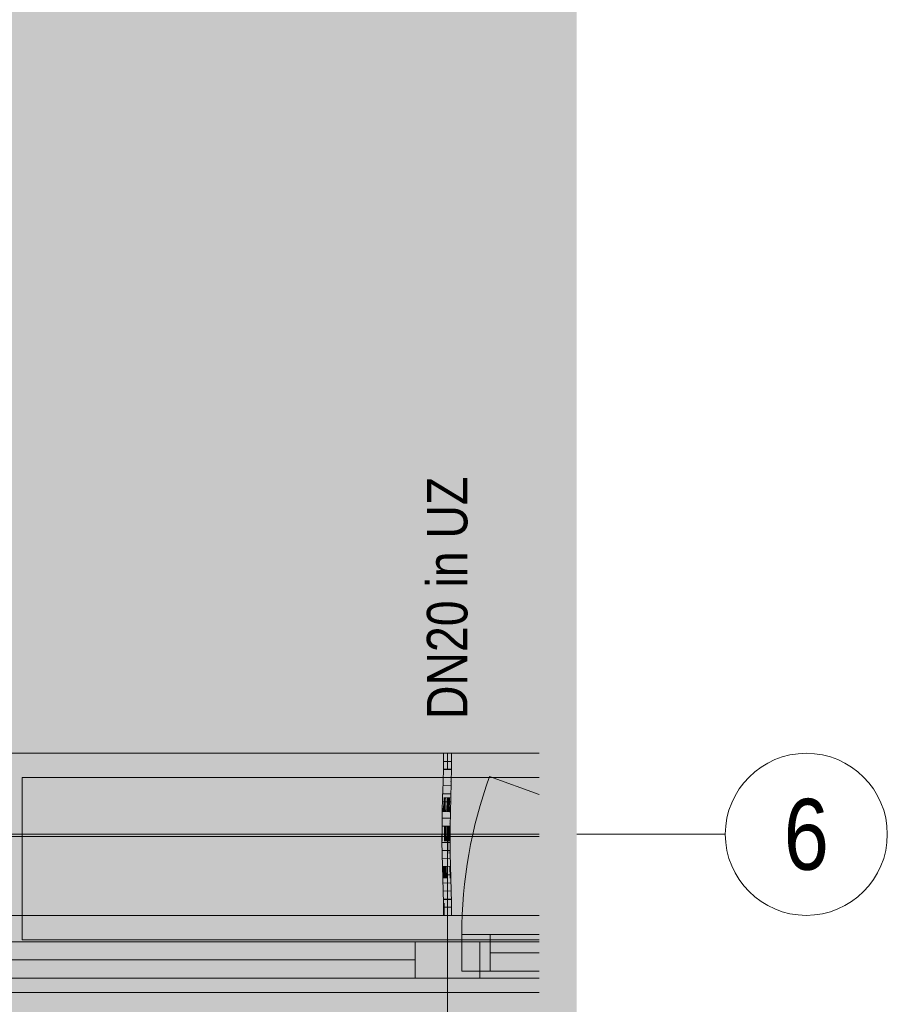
# Model space of a CAD drawing. Extents: x -620 to 300, y 62 to 1112.
# Tile 40 of 71: x 49 to 92, y 376 to 425. Entities that reach past the tile are written whole.
import ezdxf
from ezdxf.enums import TextEntityAlignment as Align
from ezdxf.lldxf.tags import DXFTag

# ---------------------------------------------------------------- set-up
doc = ezdxf.new("R2010")
doc.units = 0
doc.layers.get('0').update_dxf_attribs({"lineweight": 13})
for name, color, linetype, lineweight, true_color in [('30 -33 Aussenwände- 7 Fassade_ Elemente', 7, 'Continuous', 9, 0x00aacc), ('30 -35 Decken- 1 Konstruktion-Träger- Stahlbeton', 7, 'grob-A06GA1998I', 13, 0x33aa00), ('E_Leerrohr 20', 7, 'Continuous', 13, 0xcc0099), ('E_Leerrohr 20-Shading', 7, 'Continuous', 13, 0xcc0099), ('iwb_Layout BA_Markierung', 7, 'Continuous', 9, 0xbadcdc), ('iwb_Schraffur_Unterzug', 7, 'Continuous', 5, 0xffffcc)]:
    doc.layers.add(name, color=color, linetype=linetype, lineweight=lineweight, true_color=true_color)
for name, color, linetype, lineweight in [('70 -71 Achsen- 1 Gebäudeachsen', 7, 'STRICHPUNKT2-A06GA19A8I', 18), ('Detailelementbeschriftung', 7, 'Continuous', 9), ('iwb_Layout Achsbezeichung', 7, 'Continuous', 13)]:
    doc.layers.add(name, color=color, linetype=linetype, lineweight=lineweight)
doc.styles.get("Standard").update_dxf_attribs({"font": 'ARIALN.TTF'})
tags = doc.linetypes.add('grob-A06GA1998I', pattern=[14, 3, -8, 3]).pattern_tags.tags
tags[8:9] = [DXFTag(74, 4), DXFTag(75, 0), DXFTag(340, '0'), DXFTag(46, 0.0), DXFTag(50, 0.0), DXFTag(44, 0.0), DXFTag(45, 0.0)]
tags[6:7] = [DXFTag(74, 4), DXFTag(75, 0), DXFTag(340, '0'), DXFTag(46, 0.0), DXFTag(50, 0.0), DXFTag(44, 0.0), DXFTag(45, 0.0)]
tags[4:5] = [DXFTag(74, 4), DXFTag(75, 0), DXFTag(340, '0'), DXFTag(46, 0.0), DXFTag(50, 0.0), DXFTag(44, 0.0), DXFTag(45, 0.0)]
tags = doc.linetypes.add('STRICHPUNKT2', pattern=[12.7, 6.35, -3.175, 0, -3.175]).pattern_tags.tags
tags[10:11] = [DXFTag(74, 4), DXFTag(75, 0), DXFTag(340, '0'), DXFTag(46, 0.0), DXFTag(50, 0.0), DXFTag(44, 0.0), DXFTag(45, 0.0)]
tags[8:9] = [DXFTag(74, 4), DXFTag(75, 0), DXFTag(340, '0'), DXFTag(46, 0.0), DXFTag(50, 0.0), DXFTag(44, 0.0), DXFTag(45, 0.0)]
tags[6:7] = [DXFTag(74, 4), DXFTag(75, 0), DXFTag(340, '0'), DXFTag(46, 0.0), DXFTag(50, 0.0), DXFTag(44, 0.0), DXFTag(45, 0.0)]
tags[4:5] = [DXFTag(74, 4), DXFTag(75, 0), DXFTag(340, '0'), DXFTag(46, 0.0), DXFTag(50, 0.0), DXFTag(44, 0.0), DXFTag(45, 0.0)]
tags = doc.linetypes.add('STRICHPUNKT2-A06GA19A8I', pattern=[12.7, 6.35, -3.175, 0, -3.175]).pattern_tags.tags
tags[10:11] = [DXFTag(74, 4), DXFTag(75, 0), DXFTag(340, '0'), DXFTag(46, 0.0), DXFTag(50, 0.0), DXFTag(44, 0.0), DXFTag(45, 0.0)]
tags[8:9] = [DXFTag(74, 4), DXFTag(75, 0), DXFTag(340, '0'), DXFTag(46, 0.0), DXFTag(50, 0.0), DXFTag(44, 0.0), DXFTag(45, 0.0)]
tags[6:7] = [DXFTag(74, 4), DXFTag(75, 0), DXFTag(340, '0'), DXFTag(46, 0.0), DXFTag(50, 0.0), DXFTag(44, 0.0), DXFTag(45, 0.0)]
tags[4:5] = [DXFTag(74, 4), DXFTag(75, 0), DXFTag(340, '0'), DXFTag(46, 0.0), DXFTag(50, 0.0), DXFTag(44, 0.0), DXFTag(45, 0.0)]

# ---------------------------------------------------------------- blocks, each defined once
blk = doc.blocks.new('Shading-A06GA14Z8I', base_point=(70.198, 384.988))
at = {"layer": 'E_Leerrohr 20-Shading', "color": 224, "true_color": 0x8d0069}
for points in [[(69.981, 388.614), (69.923, 388.614), (69.975, 387.891), (69.916, 387.892)], [(70.278, 388.614), (70.264, 388.614), (70.27, 387.886), (70.258, 387.887)], [(70.278, 388.614), (70.27, 387.886), (70.299, 388.614), (70.288, 387.886)], [(70.299, 388.614), (70.288, 387.886), (70.309, 388.614), (70.297, 387.886)], [(70.297, 387.886), (70.312, 387.886), (70.309, 388.614), (70.323, 388.614)], [(70.312, 387.886), (70.316, 387.886), (70.323, 388.614)], [(69.975, 387.891), (69.916, 387.892), (69.958, 387.167), (69.901, 387.169)], [(69.96, 387.167), (69.975, 387.891), (69.958, 387.167)], [(70.27, 387.886), (70.258, 387.887), (70.25, 387.16), (70.242, 387.16)], [(70.288, 387.886), (70.251, 387.16), (70.266, 387.16)], [(70.288, 387.886), (70.27, 387.886), (70.251, 387.16), (70.266, 387.75)], [(70.288, 387.886), (70.266, 387.16), (70.297, 387.886), (70.274, 387.16)], [(70.274, 387.16), (70.286, 387.159), (70.297, 387.886), (70.312, 387.886)], [(70.286, 387.159), (70.301, 387.159), (70.312, 387.886), (70.316, 387.886)], [(70.266, 387.75), (70.25, 387.16), (70.251, 387.16)], [(69.958, 387.167), (69.901, 387.169), (69.935, 386.443), (69.881, 386.444)], [(69.935, 386.443), (69.939, 386.443), (69.958, 387.167), (69.96, 387.167)], [(69.939, 386.443), (69.94, 386.443), (69.96, 387.167)], [(70.25, 387.16), (70.242, 387.16), (70.225, 386.435), (70.223, 386.435)], [(70.251, 387.16), (70.25, 387.16), (70.228, 386.435), (70.225, 386.435)], [(70.266, 387.16), (70.251, 387.16), (70.239, 386.435), (70.228, 386.435)], [(70.266, 387.16), (70.239, 386.435), (70.274, 387.16), (70.246, 386.435)], [(70.246, 386.435), (70.252, 386.435), (70.274, 387.16), (70.286, 387.159)], [(70.252, 386.435), (70.281, 386.434), (70.286, 387.159), (70.301, 387.159)], [(69.862, 385.719), (69.927, 386.169), (69.881, 386.444), (69.935, 386.443)], [(69.935, 386.443), (69.927, 386.169), (69.939, 386.443), (69.933, 386.207)], [(69.933, 386.207), (69.934, 386.217), (69.939, 386.443), (69.94, 386.443)], [(70.225, 386.435), (70.223, 386.435), (70.216, 386.174)], [(70.239, 386.435), (70.228, 386.435), (70.226, 386.074), (70.219, 386.141)], [(70.219, 386.141), (70.228, 386.435), (70.22, 386.302), (70.225, 386.435)], [(70.239, 386.435), (70.226, 386.074), (70.246, 386.435), (70.23, 386.029)], [(70.23, 386.029), (70.233, 386.004), (70.246, 386.435), (70.252, 386.435)], [(70.233, 386.004), (70.262, 385.71), (70.252, 386.435), (70.281, 386.434)], [(69.912, 385.718), (69.917, 385.848), (69.862, 385.719), (69.927, 386.169)], [(69.921, 385.718), (69.934, 386.217), (69.912, 385.718)], [(69.927, 386.169), (69.917, 385.848), (69.933, 386.207), (69.931, 386.153)], [(69.931, 386.153), (69.934, 386.217), (69.933, 386.207)], [(70.216, 386.168), (70.216, 386.174), (70.204, 385.711)], [(70.206, 385.711), (70.219, 386.141), (70.204, 385.711), (70.216, 386.168)], [(70.226, 386.074), (70.219, 386.141), (70.213, 385.711), (70.206, 385.711)], [(70.226, 386.074), (70.213, 385.711), (70.23, 386.029), (70.218, 385.711)], [(70.219, 386.141), (70.22, 386.302), (70.216, 386.168)], [(70.22, 386.302), (70.216, 386.174), (70.216, 386.168)], [(70.218, 385.711), (70.22, 385.711), (70.23, 386.029), (70.233, 386.004)], [(70.22, 385.711), (70.262, 385.71), (70.233, 386.004)], [(69.912, 385.718), (69.862, 385.719), (69.888, 384.991), (69.849, 384.992)], [(69.907, 384.991), (69.921, 385.718), (69.888, 384.991), (69.912, 385.718)], [(70.193, 384.988), (70.213, 385.711), (70.19, 384.988), (70.206, 385.711)], [(70.206, 385.711), (70.204, 385.711), (70.19, 384.988)], [(70.193, 384.988), (70.197, 384.988), (70.218, 385.711), (70.207, 385.316)], [(70.193, 384.988), (70.218, 385.711), (70.213, 385.711)], [(70.198, 384.988), (70.249, 384.987), (70.22, 385.711), (70.262, 385.71)], [(70.198, 384.988), (70.22, 385.711), (70.207, 385.316)], [(70.207, 385.316), (70.22, 385.711), (70.218, 385.711)], [(69.886, 384.63), (69.888, 384.991), (69.847, 384.631), (69.849, 384.992)], [(69.904, 384.264), (69.907, 384.991), (69.883, 384.264), (69.888, 384.991)], [(70.193, 384.988), (70.19, 384.988), (70.188, 384.463)], [(70.197, 384.988), (70.19, 384.625), (70.191, 384.625)], [(70.197, 384.988), (70.193, 384.988), (70.19, 384.625), (70.192, 384.841)], [(70.193, 384.625), (70.197, 384.988), (70.191, 384.625)], [(70.194, 384.698), (70.197, 384.988), (70.194, 384.625), (70.193, 384.625)], [(70.198, 384.988), (70.194, 384.625), (70.249, 384.987), (70.247, 384.624)], [(70.194, 384.698), (70.194, 384.625), (70.198, 384.988), (70.194, 384.625)], [(70.198, 384.988), (70.197, 384.988), (70.194, 384.698)], [(70.197, 384.988), (70.198, 384.988), (70.207, 385.316)], [(69.883, 384.264), (69.886, 384.63), (69.846, 384.264), (69.847, 384.631)], [(70.188, 384.463), (70.187, 384.265), (70.188, 384.434)], [(70.187, 384.265), (70.19, 384.265), (70.188, 384.434), (70.19, 384.325)], [(70.192, 384.841), (70.188, 384.463), (70.189, 384.545)], [(70.19, 384.325), (70.189, 384.545), (70.188, 384.434)], [(70.189, 384.545), (70.188, 384.463), (70.188, 384.434)], [(70.19, 384.625), (70.189, 384.545), (70.191, 384.625)], [(70.19, 384.325), (70.193, 384.625), (70.189, 384.545), (70.191, 384.625)], [(70.194, 384.625), (70.19, 384.325), (70.194, 384.625), (70.191, 384.265)], [(70.193, 384.625), (70.19, 384.325), (70.194, 384.625)], [(70.194, 384.625), (70.191, 384.265), (70.194, 384.625)], [(70.194, 384.625), (70.191, 384.265), (70.247, 384.624), (70.246, 384.266)], [(70.194, 384.698), (70.194, 384.625), (70.194, 384.625)], [(69.883, 384.264), (69.846, 384.264), (69.897, 383.653), (69.854, 383.653)], [(69.912, 383.654), (69.904, 384.264), (69.897, 383.653), (69.883, 384.264)], [(70.19, 384.265), (70.191, 384.265), (70.19, 384.325)], [(70.205, 383.659), (70.191, 384.265), (70.195, 383.659), (70.19, 384.265)], [(70.253, 383.66), (70.246, 384.266), (70.205, 383.659), (70.191, 384.265)], [(69.897, 383.653), (69.854, 383.653), (69.922, 383.044), (69.868, 383.042)], [(69.927, 383.044), (69.912, 383.654), (69.922, 383.044), (69.897, 383.653)], [(70.205, 383.659), (70.195, 383.659), (70.23, 383.052), (70.21, 383.052)], [(70.268, 383.053), (70.253, 383.66), (70.23, 383.052), (70.205, 383.659)], [(69.868, 383.042), (69.89, 382.875), (69.922, 383.044), (69.931, 382.875)], [(69.89, 382.875), (69.868, 383.042), (69.873, 382.875)], [(69.934, 382.806), (69.927, 383.044), (69.922, 383.044)], [(70.239, 382.878), (70.23, 383.052), (70.215, 382.877), (70.21, 383.052)], [(70.273, 382.878), (70.268, 383.053), (70.239, 382.878), (70.23, 383.052)], [(69.887, 382.434), (69.945, 382.435), (69.873, 382.875), (69.89, 382.875)], [(69.89, 382.875), (69.945, 382.435), (69.931, 382.875), (69.934, 382.806)], [(70.261, 382.445), (70.239, 382.878), (70.228, 382.444), (70.215, 382.877)], [(70.261, 382.445), (70.286, 382.445), (70.239, 382.878), (70.273, 382.878)], [(69.945, 382.435), (69.887, 382.434), (69.963, 381.827), (69.904, 381.826)], [(70.261, 382.445), (70.228, 382.444), (70.291, 381.836), (70.245, 381.834)], [(70.304, 381.836), (70.286, 382.445), (70.291, 381.836), (70.261, 382.445)], [(69.963, 381.827), (69.904, 381.826), (69.975, 381.22), (69.917, 381.219)], [(69.976, 381.22), (69.963, 381.827), (69.975, 381.22), (69.963, 381.827)], [(70.291, 381.836), (70.245, 381.834), (70.314, 381.225), (70.259, 381.224)], [(70.317, 381.225), (70.304, 381.836), (70.314, 381.225), (70.291, 381.836)], [(69.975, 381.22), (69.917, 381.219), (69.977, 380.614), (69.923, 380.614)], [(69.981, 380.614), (69.976, 381.22), (69.977, 380.614), (69.975, 381.22)], [(70.323, 380.614), (70.314, 381.225), (70.264, 380.614), (70.259, 381.224)], [(70.323, 380.614), (70.317, 381.225), (70.314, 381.225)]]:
    blk.add_solid(points, dxfattribs=at)
at = {"layer": 'E_Leerrohr 20-Shading', "color": 222, "true_color": 0xc40093}
for points in [[(70.088, 388.614), (69.981, 388.614), (70.088, 387.889), (69.975, 387.891)], [(70.116, 387.889), (70.123, 388.614), (70.088, 387.889), (70.088, 388.614)], [(70.123, 388.614), (70.116, 387.889), (70.121, 387.889)], [(70.121, 387.889), (70.127, 387.889), (70.123, 388.614)], [(70.127, 387.889), (70.258, 387.887), (70.123, 388.614), (70.264, 388.614)], [(70.02, 387.89), (69.975, 387.891), (70.023, 387.166), (69.96, 387.167)], [(70.083, 387.164), (70.088, 387.889), (70.023, 387.166), (70.02, 387.89)], [(70.101, 387.164), (70.116, 387.889), (70.083, 387.164), (70.088, 387.889)], [(70.116, 387.889), (70.101, 387.164), (70.106, 387.164)], [(70.116, 387.164), (70.121, 387.889), (70.106, 387.164), (70.116, 387.889)], [(70.116, 387.164), (70.138, 387.163), (70.121, 387.889), (70.127, 387.889)], [(70.138, 387.163), (70.242, 387.16), (70.127, 387.889), (70.258, 387.887)], [(70.023, 387.166), (69.96, 387.167), (70.024, 386.441), (69.94, 386.443)], [(70.024, 386.441), (70.068, 386.439), (70.023, 387.166), (70.08, 387.164)], [(70.068, 386.439), (70.077, 386.439), (70.08, 387.164), (70.083, 387.164)], [(70.081, 386.439), (70.101, 387.164), (70.077, 386.439), (70.083, 387.164)], [(70.116, 387.164), (70.101, 387.164), (70.111, 386.438), (70.081, 386.439)], [(70.111, 386.438), (70.152, 386.437), (70.116, 387.164), (70.138, 387.163)], [(70.152, 386.437), (70.223, 386.435), (70.138, 387.163), (70.242, 387.16)], [(69.94, 386.443), (69.934, 386.217), (70.024, 386.441), (70.025, 386.358)], [(70.025, 386.358), (69.934, 386.217), (70.025, 385.859)], [(70.024, 386.441), (70.025, 386.358), (70.068, 386.439), (70.068, 386.426)], [(70.068, 386.426), (70.025, 386.358), (70.057, 385.734), (70.025, 385.859)], [(70.062, 385.714), (70.077, 386.439), (70.057, 385.734), (70.068, 386.426)], [(70.077, 386.439), (70.062, 385.714), (70.074, 386.175)], [(70.068, 386.426), (70.077, 386.439), (70.068, 386.439)], [(70.074, 386.175), (70.081, 386.439), (70.077, 386.439)], [(70.109, 386.175), (70.111, 386.438), (70.074, 386.175), (70.081, 386.439)], [(70.109, 386.175), (70.157, 386.174), (70.111, 386.438), (70.152, 386.437)], [(70.157, 386.174), (70.216, 386.174), (70.152, 386.437), (70.223, 386.435)], [(69.934, 386.217), (69.921, 385.718), (69.943, 385.717)], [(69.943, 385.717), (70.026, 385.715), (69.934, 386.217), (70.025, 385.859)], [(70.074, 386.175), (70.062, 385.714), (70.077, 386.175), (70.066, 385.714)], [(70.066, 385.714), (70.08, 385.714), (70.077, 386.175), (70.088, 386.175)], [(70.08, 385.714), (70.105, 385.713), (70.088, 386.175), (70.109, 386.175)], [(70.109, 386.175), (70.105, 385.713), (70.157, 386.174), (70.165, 385.712)], [(70.165, 385.712), (70.204, 385.711), (70.157, 386.174), (70.216, 386.174)], [(69.943, 385.717), (69.921, 385.718), (69.953, 384.991), (69.907, 384.991)], [(69.953, 384.991), (70.03, 384.99), (69.943, 385.717), (70.026, 385.715)], [(70.025, 385.859), (70.026, 385.715), (70.057, 385.734), (70.057, 385.714)], [(70.026, 385.715), (70.03, 384.99), (70.057, 385.714), (70.049, 384.99)], [(70.049, 384.99), (70.062, 385.714), (70.057, 385.714)], [(70.066, 385.714), (70.062, 385.714), (70.052, 384.99), (70.049, 384.99)], [(70.07, 384.989), (70.08, 385.714), (70.052, 384.99), (70.066, 385.714)], [(70.057, 385.714), (70.062, 385.714), (70.057, 385.734)], [(70.101, 384.989), (70.105, 385.713), (70.07, 384.989), (70.08, 385.714)], [(70.101, 384.989), (70.175, 384.988), (70.105, 385.713), (70.165, 385.712)], [(70.175, 384.988), (70.19, 384.988), (70.165, 385.712), (70.204, 385.711)], [(69.953, 384.991), (69.907, 384.991), (69.955, 384.265), (69.904, 384.264)], [(69.953, 384.991), (69.954, 384.629), (70.03, 384.99), (70.034, 384.628)], [(70.03, 384.99), (70.034, 384.628), (70.049, 384.99), (70.047, 384.628)], [(70.065, 384.265), (70.07, 384.989), (70.047, 384.628), (70.052, 384.99)], [(70.052, 384.99), (70.049, 384.99), (70.047, 384.628)], [(70.1, 384.462), (70.101, 384.989), (70.067, 384.461), (70.07, 384.989)], [(70.101, 384.989), (70.1, 384.462), (70.175, 384.988), (70.176, 384.463)], [(70.175, 384.988), (70.176, 384.463), (70.19, 384.988), (70.188, 384.463)], [(69.954, 384.629), (69.955, 384.265), (70.034, 384.628), (70.039, 384.265)], [(70.038, 384.628), (70.034, 384.628), (70.042, 384.265), (70.039, 384.265)], [(70.047, 384.628), (70.038, 384.628), (70.046, 384.265), (70.042, 384.265)], [(70.065, 384.265), (70.047, 384.628), (70.046, 384.265)], [(70.065, 384.265), (70.1, 384.265), (70.067, 384.461), (70.1, 384.462)], [(70.176, 384.463), (70.1, 384.462), (70.175, 384.265), (70.1, 384.265)], [(70.176, 384.463), (70.175, 384.265), (70.177, 384.369)], [(70.176, 384.463), (70.177, 384.265), (70.188, 384.463), (70.187, 384.265)], [(69.955, 384.265), (69.904, 384.264), (69.95, 383.654), (69.912, 383.654)], [(69.95, 383.654), (70.052, 383.656), (69.955, 384.265), (70.039, 384.265)], [(70.039, 384.265), (70.052, 383.656), (70.042, 384.265), (70.053, 383.656)], [(70.053, 383.656), (70.046, 384.265), (70.042, 384.265)], [(70.065, 384.265), (70.046, 384.265), (70.067, 383.657), (70.053, 383.656)], [(70.102, 383.657), (70.1, 384.265), (70.067, 383.657), (70.065, 384.265)], [(70.1, 384.265), (70.102, 383.657), (70.175, 384.265), (70.159, 383.658)], [(70.159, 383.658), (70.172, 383.659), (70.175, 384.265), (70.177, 384.265)], [(70.172, 383.659), (70.195, 383.659), (70.177, 384.265), (70.187, 384.265)], [(70.175, 384.265), (70.177, 384.265), (70.177, 384.369)], [(69.95, 383.654), (69.912, 383.654), (69.939, 383.044), (69.927, 383.044)], [(69.939, 383.044), (70.068, 383.048), (69.95, 383.654), (70.052, 383.656)], [(70.068, 383.048), (70.053, 383.656), (70.052, 383.656)], [(70.067, 383.657), (70.053, 383.656), (70.072, 383.048), (70.068, 383.048)], [(70.107, 383.049), (70.102, 383.657), (70.072, 383.048), (70.067, 383.657)], [(70.107, 383.049), (70.161, 383.05), (70.102, 383.657), (70.172, 383.659)], [(70.161, 383.05), (70.21, 383.052), (70.172, 383.659), (70.195, 383.659)], [(69.939, 383.044), (69.927, 383.044), (69.934, 382.806)], [(70.073, 382.877), (70.068, 383.048), (69.936, 382.875), (69.939, 383.044)], [(70.072, 383.048), (70.068, 383.048), (70.073, 382.877)], [(70.112, 382.44), (70.107, 383.049), (70.073, 382.877), (70.072, 383.048)], [(70.112, 382.44), (70.148, 382.441), (70.107, 383.049), (70.161, 383.05)], [(70.148, 382.441), (70.228, 382.444), (70.161, 383.05), (70.21, 383.052)], [(69.934, 382.806), (70.086, 382.439), (69.936, 382.875), (70.073, 382.877)], [(70.086, 382.439), (69.934, 382.806), (69.945, 382.435)], [(70.112, 382.44), (70.073, 382.877), (70.086, 382.439)], [(70.086, 382.439), (69.945, 382.435), (70.104, 381.831), (69.963, 381.827)], [(70.112, 382.44), (70.086, 382.439), (70.117, 381.831), (70.104, 381.831)], [(70.117, 381.831), (70.136, 381.832), (70.112, 382.44), (70.148, 382.441)], [(70.136, 381.832), (70.245, 381.834), (70.148, 382.441), (70.228, 382.444)], [(69.972, 381.828), (69.963, 381.827), (69.976, 381.22)], [(70.117, 381.222), (70.104, 381.831), (69.976, 381.22), (69.972, 381.828)], [(70.117, 381.831), (70.104, 381.831), (70.121, 381.222), (70.117, 381.222)], [(70.121, 381.222), (70.126, 381.222), (70.117, 381.831), (70.136, 381.832)], [(70.126, 381.222), (70.259, 381.224), (70.136, 381.832), (70.245, 381.834)], [(70.117, 381.222), (69.976, 381.22), (70.123, 380.614), (69.981, 380.614)], [(70.121, 381.222), (70.117, 381.222), (70.123, 380.614)], [(70.264, 380.614), (70.259, 381.224), (70.123, 380.614), (70.121, 381.222)]]:
    blk.add_solid(points, dxfattribs=at)
blk = doc.blocks.new('Shading-A06GA1518I', base_point=(70.167, 387.826))
at = {"layer": 'E_Leerrohr 20-Shading', "color": 224, "true_color": 0xae0082}
for points in [[(69.793, 388.614), (70.123, 388.614), (69.793, 388.626), (70.123, 388.626)], [(69.923, 387.826), (70.123, 387.826), (69.923, 388.614), (70.123, 388.614)], [(70.123, 388.626), (70.123, 388.614), (70.188, 388.626), (70.188, 388.614)], [(70.123, 388.614), (70.123, 387.826), (70.172, 388.614), (70.167, 387.826)], [(70.167, 387.826), (70.323, 387.826), (70.172, 388.614), (70.323, 388.614)], [(70.333, 388.626), (70.188, 388.626), (70.333, 388.614), (70.188, 388.614)], [(70.394, 388.626), (70.333, 388.626), (70.394, 388.614), (70.333, 388.614)], [(70.394, 388.614), (70.453, 388.614), (70.394, 388.626), (70.453, 388.626)]]:
    blk.add_solid(points, dxfattribs=at)
blk = doc.blocks.new('Shading-A06GA1538I', base_point=(70.323, 380.614))
at = {"layer": 'E_Leerrohr 20-Shading', "color": 224, "true_color": 0xae0082}
for points in [[(70.123, 381.402), (69.923, 381.402), (70.123, 380.614), (69.923, 380.614)], [(70.323, 380.614), (70.323, 381.402), (70.123, 380.614), (70.127, 381.402)], [(70.127, 381.402), (70.123, 381.402), (70.123, 380.614)], [(70.123, 380.614), (69.793, 380.614), (70.123, 380.602), (69.793, 380.602)], [(70.188, 380.614), (70.123, 380.614), (70.188, 380.602), (70.123, 380.602)], [(70.188, 380.602), (70.344, 380.602), (70.188, 380.614), (70.345, 380.614)], [(70.344, 380.602), (70.453, 380.602), (70.345, 380.614), (70.453, 380.614)]]:
    blk.add_solid(points, dxfattribs=at)
blk = doc.blocks.new('Polygon-A06GA1938I')
at = {"color": 0, "linetype": 'ByBlock', "lineweight": -2, "ltscale": 0.13}
blk.add_solid([(41.663, 86.61), (41.495, 1083.814), (76.501, 86.518), (76.501, 1083.814)], dxfattribs=at)
blk = doc.blocks.new('Referenz-A06GA19C8I')
at = {"layer": '30 -33 Aussenwände- 7 Fassade_ Elemente', "color": 0, "linetype": 'Continuous', "lineweight": -2, "ltscale": 0.13}
for p, q in [((74.639, 388.614), (43.324, 388.614)), ((70.824, 377.864), (70.824, 379.664)), ((70.824, 379.664), (72.224, 379.664)), ((70.824, 377.864), (70.824, 379.664)), ((70.824, 379.664), (74.639, 379.664)), ((72.224, 379.664), (72.224, 377.864)), ((45.724, 379.314), (70.124, 379.314)), ((68.524, 377.514), (68.524, 379.314)), ((68.524, 379.314), (70.124, 379.314)), ((70.124, 379.314), (70.124, 377.514)), ((70.124, 379.314), (74.639, 379.314)), ((70.124, 377.514), (70.124, 379.314)), ((70.124, 379.314), (71.724, 379.314)), ((71.724, 379.314), (71.724, 377.514)), ((72.224, 378.764), (74.639, 378.764)), ((68.524, 378.414), (47.524, 378.414)), ((72.224, 377.864), (70.824, 377.864)), ((74.639, 377.864), (70.824, 377.864)), ((70.124, 377.514), (45.724, 377.514)), ((70.124, 377.514), (68.524, 377.514)), ((74.639, 377.514), (70.124, 377.514)), ((71.724, 377.514), (70.124, 377.514)), ((74.639, 376.814), (31.024, 376.814))]:
    blk.add_line(p, q, dxfattribs=at)
at = {"layer": '30 -33 Aussenwände- 7 Fassade_ Elemente', "color": 0, "linetype": 'grob-A06GA1998I', "lineweight": -2, "ltscale": 0.13}
for p, q in [((49.124, 387.414), (74.639, 387.414)), ((49.124, 379.414), (49.124, 387.414)), ((74.639, 386.574), (72.199, 387.462)), ((74.639, 379.414), (49.124, 379.414))]:
    blk.add_line(p, q, dxfattribs=at)
at = {"layer": '30 -33 Aussenwände- 7 Fassade_ Elemente', "color": 0, "lineweight": -2}
for p, q in [((70.124, 384.514), (45.924, 384.514)), ((70.124, 379.314), (70.124, 384.514)), ((74.639, 384.514), (70.124, 384.514)), ((70.824, 379.664), (70.824, 377.864)), ((70.824, 379.664), (72.224, 379.664)), ((72.224, 379.664), (72.224, 377.864)), ((72.224, 379.664), (74.639, 379.664)), ((47.524, 379.314), (68.524, 379.314)), ((68.524, 379.314), (68.524, 377.514)), ((68.524, 379.314), (70.124, 379.314)), ((70.124, 379.314), (70.124, 377.514)), ((71.724, 379.314), (70.124, 379.314)), ((71.724, 377.514), (71.724, 379.314)), ((74.639, 378.764), (72.224, 378.764)), ((47.524, 378.414), (68.524, 378.414)), ((72.224, 377.864), (70.824, 377.864)), ((74.639, 377.864), (72.224, 377.864)), ((68.524, 377.514), (47.524, 377.514)), ((70.124, 377.514), (68.524, 377.514)), ((70.124, 377.514), (71.724, 377.514)), ((70.124, 377.514), (70.124, 375.514)), ((74.639, 377.514), (71.724, 377.514))]:
    blk.add_line(p, q, dxfattribs=at)
at = {"layer": '30 -33 Aussenwände- 7 Fassade_ Elemente', "color": 0, "linetype": 'grob-A06GA1998I', "lineweight": -2, "ltscale": 0.13}
blk.add_ellipse((93.624, 379.664), major_axis=(-21.425, 7.798), ratio=1, start_param=0, end_param=0.349066, dxfattribs=at)
at = {"layer": '30 -35 Decken- 1 Konstruktion-Träger- Stahlbeton', "color": 0, "lineweight": -2}
for p, q in [((42.824, 388.614), (74.639, 388.614)), ((42.824, 380.614), (74.639, 380.614))]:
    blk.add_line(p, q, dxfattribs=at)
at = {"layer": '70 -71 Achsen- 1 Gebäudeachsen', "color": 0, "linetype": 'STRICHPUNKT2-A06GA19A8I', "lineweight": -2, "ltscale": 0.13}
blk.add_line((-539.606, 384.614), (74.639, 384.614), dxfattribs=at)
blk = doc.blocks.new('Referenz-A06GA19E8I')
at = {"layer": 'iwb_Schraffur_Unterzug', "linetype": 'Continuous', "ltscale": 0.13}
for points in [[(42.824, 388.614), (74.639, 388.614), (74.639, 388.091)], [(42.824, 388.614), (74.639, 388.091), (74.639, 380.614)], [(42.824, 388.614), (74.639, 380.614), (42.824, 380.614)]]:
    blk.add_solid(points, dxfattribs=at)
blk = doc.blocks.new('Einzeiliger Text-A06GA1LS8I')
at = {"color": 0, "lineweight": -2, "insert": (69.103, 390.302), "char_height": 2, "attachment_point": 1, "rotation": 90}
blk.add_mtext('{\\fArial Narrow;DN20 in UZ}', dxfattribs=at)
blk = doc.blocks.new('Enddeckel-A06GA1LU8I')
at = {"color": 0, "linetype": 'ByBlock', "lineweight": -2, "ltscale": 0.13}
for p, q in [((69.923, 381.402), (69.923, 380.614)), ((70.04, 381.402), (69.923, 381.402)), ((70.205, 381.402), (70.04, 381.402)), ((70.323, 381.402), (70.205, 381.402)), ((70.323, 380.614), (70.323, 381.402)), ((69.793, 380.614), (69.793, 380.602)), ((69.986, 380.614), (69.793, 380.614)), ((69.986, 380.602), (69.793, 380.602)), ((70.04, 380.614), (69.923, 380.614)), ((70.259, 380.614), (69.986, 380.614)), ((70.259, 380.602), (69.986, 380.602)), ((70.205, 380.614), (70.04, 380.614)), ((70.323, 380.614), (70.205, 380.614)), ((70.453, 380.614), (70.259, 380.614)), ((70.453, 380.602), (70.259, 380.602)), ((70.453, 380.602), (70.453, 380.614))]:
    blk.add_line(p, q, dxfattribs=at)
at = {"color": 0, "linetype": 'STRICHPUNKT2', "lineweight": 5, "ltscale": 0.13}
blk.add_line((70.123, 380.614), (70.123, 381.402), dxfattribs=at)
blk = doc.blocks.new('Enddeckel-A06GA1LW8I')
at = {"color": 0, "linetype": 'ByBlock', "lineweight": -2, "ltscale": 0.13}
for p, q in [((69.793, 388.626), (69.793, 388.614)), ((69.793, 388.626), (69.986, 388.626)), ((69.793, 388.614), (69.986, 388.614)), ((69.923, 388.614), (69.923, 387.826)), ((69.923, 388.614), (70.04, 388.614)), ((69.986, 388.626), (70.259, 388.626)), ((69.986, 388.614), (70.259, 388.614)), ((70.04, 388.614), (70.205, 388.614)), ((70.205, 388.614), (70.323, 388.614)), ((70.259, 388.626), (70.453, 388.626)), ((70.259, 388.614), (70.453, 388.614)), ((70.323, 387.826), (70.323, 388.614)), ((70.453, 388.614), (70.453, 388.626)), ((69.923, 387.826), (70.04, 387.826)), ((70.04, 387.826), (70.205, 387.826)), ((70.205, 387.826), (70.323, 387.826))]:
    blk.add_line(p, q, dxfattribs=at)
at = {"color": 0, "linetype": 'STRICHPUNKT2', "lineweight": 5, "ltscale": 0.13}
blk.add_line((70.123, 388.614), (70.123, 387.826), dxfattribs=at)
blk = doc.blocks.new('Flexrohr-A06GA1LY8I')
at = {"color": 0, "linetype": 'ByBlock', "lineweight": -2, "ltscale": 0.13}
for p, q in [((69.923, 388.614), (69.916, 387.892)), ((69.923, 388.614), (70.323, 388.614)), ((70.323, 388.614), (70.316, 387.886)), ((69.916, 387.892), (69.901, 387.169)), ((69.927, 387.817), (70.303, 387.811)), ((69.931, 388.215), (70.307, 388.212)), ((70.316, 387.886), (70.301, 387.159)), ((69.918, 387.418), (70.294, 387.41)), ((69.901, 387.169), (69.881, 386.444)), ((69.909, 387.019), (70.285, 387.009)), ((70.301, 387.159), (70.281, 386.434)), ((69.881, 386.444), (69.862, 385.719)), ((69.898, 386.619), (70.274, 386.609)), ((70.281, 386.434), (70.262, 385.71)), ((69.888, 386.219), (70.263, 386.209)), ((69.862, 385.719), (69.849, 384.992)), ((69.869, 385.418), (70.245, 385.411)), ((69.877, 385.819), (70.253, 385.81)), ((70.262, 385.71), (70.249, 384.987)), ((69.849, 384.992), (69.846, 384.264)), ((69.861, 385.017), (70.237, 385.012)), ((70.249, 384.987), (70.246, 384.266)), ((69.859, 384.615), (70.235, 384.614)), ((69.846, 384.264), (69.854, 383.653)), ((69.858, 384.214), (70.234, 384.215)), ((70.246, 384.266), (70.253, 383.66)), ((69.854, 383.653), (69.868, 383.042)), ((69.863, 383.812), (70.239, 383.817)), ((70.253, 383.66), (70.268, 383.053)), ((69.868, 383.042), (69.887, 382.434)), ((69.871, 383.41), (70.247, 383.419)), ((69.881, 383.01), (70.257, 383.02)), ((70.268, 383.053), (70.286, 382.445)), ((69.893, 382.61), (70.269, 382.62)), ((69.887, 382.434), (69.904, 381.826)), ((69.905, 382.21), (70.281, 382.22)), ((70.286, 382.445), (70.304, 381.836)), ((69.904, 381.826), (69.917, 381.219)), ((69.916, 381.811), (70.292, 381.82)), ((70.304, 381.836), (70.317, 381.225)), ((69.917, 381.219), (69.923, 380.614)), ((69.925, 381.412), (70.301, 381.419)), ((69.931, 381.013), (70.307, 381.017)), ((70.317, 381.225), (70.323, 380.614)), ((69.923, 380.614), (70.323, 380.614)), ((69.935, 380.615), (70.311, 380.615))]:
    blk.add_line(p, q, dxfattribs=at)

msp = doc.modelspace()

# ---------------------------------------------------------------- linework, layer by layer
at = {"layer": 'iwb_Layout Achsbezeichung', "linetype": 'STRICHPUNKT2', "lineweight": 13, "ltscale": 0.39}
msp.add_line((76.501, 384.614), (83.837, 384.614), dxfattribs=at)
at = {"layer": 'iwb_Layout Achsbezeichung', "ltscale": 0.39, "extrusion": (0, 0, -1)}
msp.add_circle((-87.837, 384.614), 4, dxfattribs=at)

# ---------------------------------------------------------------- block references
at = {"color": 8, "lineweight": 13, "ltscale": 0.13, "true_color": 0x808080}
msp.add_blockref('Referenz-A06GA19C8I', (0, 0), dxfattribs=at)
at = {"color": 8, "lineweight": 25, "ltscale": 0.25, "true_color": 0x808080}
msp.add_blockref('Referenz-A06GA19E8I', (0, 0), dxfattribs=at)
at = {"layer": 'Detailelementbeschriftung', "ltscale": 0.13}
msp.add_blockref('Einzeiliger Text-A06GA1LS8I', (0, 0), dxfattribs=at)
at = {"layer": 'E_Leerrohr 20'}
for name, p in [('Shading-A06GA1518I', (70.167, 387.826)), ('Shading-A06GA14Z8I', (70.198, 384.988)), ('Shading-A06GA1538I', (70.323, 380.614))]:
    msp.add_blockref(name, p, dxfattribs=at)
at = {"layer": 'E_Leerrohr 20', "ltscale": 0.13}
for name in ['Enddeckel-A06GA1LW8I', 'Flexrohr-A06GA1LY8I', 'Enddeckel-A06GA1LU8I']:
    msp.add_blockref(name, (0, 0), dxfattribs=at)
at = {"layer": 'iwb_Layout BA_Markierung', "ltscale": 0.13}
msp.add_blockref('Polygon-A06GA1938I', (0, 0), dxfattribs=at)

# ---------------------------------------------------------------- texts
at = {"layer": 'iwb_Layout Achsbezeichung', "ltscale": 0.39}
msp.add_text('6', height=3.5, dxfattribs=at).set_placement((87.837, 384.614), align=Align.MIDDLE_CENTER)

doc.saveas('drawing.dxf')
